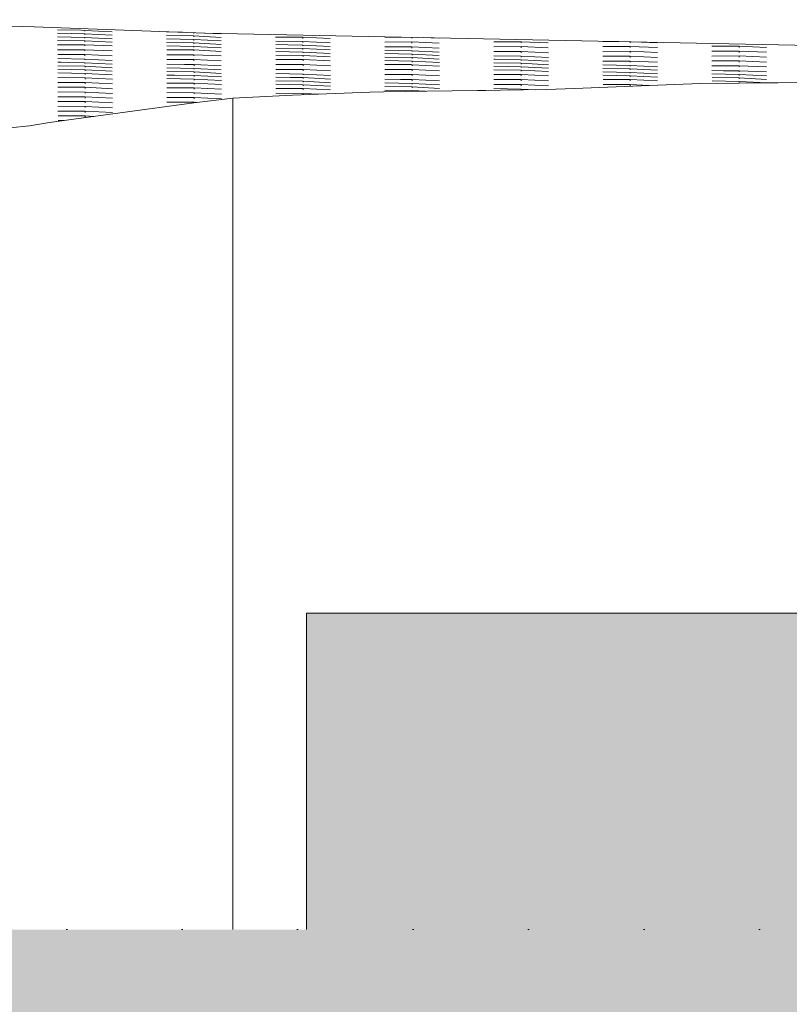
# Model space of a CAD drawing. Header units: millimetres. Extents: x -36476 to 2373, y -53000 to 10500.
# Tile 8 of 68: x -34376 to -32259, y -1205 to 1502. Entities that reach past the tile are written whole.
import ezdxf

# ---------------------------------------------------------------- set-up
doc = ezdxf.new("R2010")
doc.units = ezdxf.units.MM
doc.header["$MEASUREMENT"] = 0
doc.linetypes.add('Points', pattern=[317.499995, 0, -317.499995])
doc.linetypes.add('Wipeout_Contour', pattern=[1000, 0, -1000])
for name, color, linetype in [('Nouveau_0', 7, 'Continuous'), ('Nouveau__Sols - Dalles', 7, 'Continuous'), ('Terrain - original', 7, 'Continuous')]:
    doc.layers.add(name, color=color, linetype=linetype)

# ---------------------------------------------------------------- blocks, each defined once
blk = doc.blocks.new('Élément de coupe_90')
at = {"layer": 'Terrain - original', "linetype": 'Continuous', "lineweight": 13}
h = blk.add_hatch(dxfattribs=at)
h.set_pattern_fill('__TERRE_VÉGÉTALISÉE', style=0, pattern_type=2)
h.set_pattern_definition([(45, (0, 0), (-63.63961, 63.63961), []), (45, (-21.21, 21.21), (-127.2792, 127.2792), []), (45, (-42.43, 42.43), (-127.2792, 127.2792), []), (135, (-63.64, 63.64), (21.213203, 21.213203), [90, -90])])
h.paths.add_polyline_path([(-36475.6, 407.4), (-36475.6, -53000), (2372.7, -53000), (2372.7, -1000), (1114, -1000), (1114, -2000), (-3886, -2000), (-3886, -1000), (-34564.2, -1000), (-34564.2, 321.6), (-35660, 370.8)])
at = {"layer": 'Terrain - original', "color": 251, "linetype": 'Continuous', "lineweight": 13}
for p, q in [((-34336.1, 1481.6), (-34904.2, 1501.7)), ((-33866.4, 1464.9), (-34336.1, 1481.6)), ((-34207, 1472.5), (-34272, 1473.8)), ((-34196.9, 1462.7), (-34271.9, 1464.2)), ((-34197, 1472.3), (-34207, 1472.5)), ((-34197, 1472.3), (-34197, 1471.8)), ((-34197, 1472.3), (-34122, 1468.5)), ((-34197, 1471.8), (-34196.9, 1469.9)), ((-34196.9, 1462.7), (-34196.9, 1460.3)), ((-34196.9, 1462.7), (-34121.9, 1458.9)), ((-33927.8, 1467.1), (-33972, 1468)), ((-33897, 1466), (-33897, 1464.1)), ((-31466.1, 1415.7), (-33866.4, 1464.9)), ((-33866.2, 1464.9), (-33822, 1463)), ((-34196.8, 1453.1), (-34271.8, 1454.6)), ((-34196.8, 1443.5), (-34271.8, 1444.9)), ((-34196.8, 1453.1), (-34196.8, 1450.7)), ((-34196.8, 1453.1), (-34141, 1450.2)), ((-34196.8, 1443.5), (-34196.8, 1441.1)), ((-34196.8, 1443.5), (-34121.8, 1439.6)), ((-34141, 1450.2), (-34121.8, 1449.3)), ((-33896.9, 1456.9), (-33971.9, 1458.4)), ((-33896.9, 1447.3), (-33971.9, 1448.8)), ((-33896.8, 1437.7), (-33971.8, 1439.2)), ((-33896.9, 1456.9), (-33896.9, 1454.5)), ((-33896.9, 1456.9), (-33821.9, 1453.1)), ((-33896.9, 1447.3), (-33896.9, 1444.9)), ((-33896.9, 1447.3), (-33821.9, 1443.5)), ((-33896.8, 1437.7), (-33896.8, 1435.3)), ((-33896.8, 1437.7), (-33821.8, 1433.9)), ((-33597, 1453.4), (-33672, 1453.2)), ((-33596.9, 1441.5), (-33671.9, 1442.9)), ((-33597, 1453.4), (-33596.9, 1450)), ((-33597, 1453.4), (-33522, 1450.1)), ((-33596.9, 1441.5), (-33596.9, 1439.1)), ((-33596.9, 1441.5), (-33521.9, 1437.6)), ((-33328, 1453.9), (-33372, 1453.8)), ((-33296.9, 1440.5), (-33371.9, 1440.3)), ((-33297, 1453.2), (-33297, 1450.6)), ((-33296.9, 1440.5), (-33296.9, 1437.1)), ((-33296.9, 1440.5), (-33221.9, 1437.3)), ((-33266, 1452.6), (-33222, 1450.7)), ((-32997, 1441.1), (-33072, 1440.9)), ((-32997, 1441.1), (-32996.9, 1437.7)), ((-32997, 1441.1), (-32922, 1437.8)), ((-32728.2, 1441.6), (-32772, 1441.5)), ((-32697, 1440.9), (-32697, 1438.3)), ((-32665.8, 1440.3), (-32622, 1438.4)), ((-34196.7, 1432.9), (-34271.7, 1432.9)), ((-34196.7, 1419.2), (-34271.7, 1419.2)), ((-34196.7, 1432.9), (-34196.7, 1429.5)), ((-34196.7, 1432.9), (-34121.7, 1429.4)), ((-34196.7, 1419.2), (-34196.6, 1415.8)), ((-34196.7, 1419.2), (-34121.7, 1415.8)), ((-33896.8, 1428.1), (-33971.7, 1429.5)), ((-33933.1, 1419.2), (-33971.7, 1419.2)), ((-33896.7, 1418.5), (-33933.1, 1419.2)), ((-33896.8, 1428.1), (-33896.7, 1425.7)), ((-33896.8, 1428.1), (-33821.7, 1424.2)), ((-33896.7, 1418.5), (-33896.7, 1416.8)), ((-33896.7, 1418.5), (-33821.7, 1414.6)), ((-33896.7, 1416.8), (-33896.7, 1415.7)), ((-33638, 1432.7), (-33671.8, 1433.4)), ((-33596.8, 1422.3), (-33671.8, 1423.7)), ((-33596.7, 1412.7), (-33671.7, 1414.1)), ((-33596.8, 1431.9), (-33638, 1432.7)), ((-33596.8, 1431.9), (-33596.8, 1429.8)), ((-33596.8, 1431.9), (-33521.8, 1428)), ((-33596.8, 1429.8), (-33596.8, 1429.5)), ((-33596.8, 1422.3), (-33596.8, 1419.9)), ((-33596.8, 1422.3), (-33521.8, 1418.4)), ((-33596.7, 1412.7), (-33596.7, 1410.3)), ((-33596.7, 1412.7), (-33540.2, 1409.8)), ((-33540.2, 1409.8), (-33521.7, 1408.8)), ((-33343, 1427), (-33371.9, 1427.5)), ((-33296.8, 1416.5), (-33371.8, 1417.9)), ((-33296.8, 1406.9), (-33371.7, 1408.3)), ((-33296.9, 1427), (-33343, 1427)), ((-33296.9, 1427), (-33296.9, 1423.7)), ((-33296.9, 1427), (-33221.9, 1423.8)), ((-33296.8, 1416.5), (-33296.8, 1414.1)), ((-33296.8, 1416.5), (-33221.8, 1412.6)), ((-32996.9, 1427.6), (-33071.9, 1427.5)), ((-32996.8, 1414.2), (-33071.8, 1414)), ((-32996.9, 1427.6), (-32996.9, 1424.2)), ((-32996.9, 1427.6), (-32921.9, 1424.4)), ((-32996.8, 1414.2), (-32996.8, 1410.8)), ((-32996.8, 1414.2), (-32921.8, 1410.9)), ((-32696.9, 1428.2), (-32771.9, 1428)), ((-32696.9, 1414.7), (-32771.9, 1414.6)), ((-32696.9, 1428.2), (-32696.9, 1424.8)), ((-32696.9, 1428.2), (-32621.9, 1425)), ((-32696.9, 1414.7), (-32696.9, 1411.4)), ((-32696.9, 1414.7), (-32621.9, 1411.5)), ((-32397, 1428.7), (-32472, 1428.6)), ((-32396.9, 1415.3), (-32471.9, 1415.2)), ((-32397, 1428.7), (-32396.9, 1425.4)), ((-32397, 1428.7), (-32322, 1425.5)), ((-32396.9, 1415.3), (-32396.9, 1411.9)), ((-32396.9, 1415.3), (-32321.9, 1412.1)), ((-34196.6, 1405.6), (-34271.6, 1405.6)), ((-34196.5, 1393.4), (-34271.5, 1394.8)), ((-34262.3, 1384.8), (-34271.5, 1385)), ((-34196.5, 1383.5), (-34262.3, 1384.8)), ((-34196.6, 1405.6), (-34196.6, 1402.1)), ((-34196.6, 1405.6), (-34121.6, 1402.1)), ((-34196.5, 1393.4), (-34196.5, 1390.9)), ((-34196.5, 1393.4), (-34121.5, 1389.4)), ((-34196.5, 1383.5), (-34196.5, 1381.1)), ((-34196.5, 1383.5), (-34121.5, 1379.6)), ((-33896.6, 1405.5), (-33971.6, 1405.5)), ((-33896.6, 1391.8), (-33971.6, 1391.8)), ((-33896.6, 1405.5), (-33896.6, 1402.1)), ((-33896.6, 1405.5), (-33821.6, 1402.1)), ((-33896.6, 1391.8), (-33896.6, 1388.4)), ((-33896.6, 1391.8), (-33821.6, 1388.4)), ((-33596.7, 1403.1), (-33671.7, 1404.5)), ((-33596.6, 1391.8), (-33671.6, 1391.8)), ((-33596.7, 1403.1), (-33596.6, 1400.6)), ((-33596.7, 1403.1), (-33521.7, 1399.2)), ((-33596.6, 1391.8), (-33596.6, 1388.4)), ((-33596.6, 1391.8), (-33521.6, 1388.3)), ((-33296.7, 1397.3), (-33371.7, 1398.7)), ((-33296.6, 1387.7), (-33371.6, 1389.1)), ((-33296.8, 1406.9), (-33296.7, 1404.5)), ((-33296.8, 1406.9), (-33221.7, 1403)), ((-33296.7, 1397.3), (-33296.7, 1394.9)), ((-33296.7, 1397.3), (-33221.7, 1393.4)), ((-33296.6, 1387.7), (-33296.6, 1385.2)), ((-33296.6, 1387.7), (-33221.6, 1383.8)), ((-32996.8, 1401), (-33071.8, 1402.5)), ((-33069, 1392.9), (-33071.7, 1392.9)), ((-32996.7, 1381.9), (-33071.7, 1383.3)), ((-32996.7, 1391.5), (-33069, 1392.9)), ((-32996.8, 1401), (-32996.8, 1398.6)), ((-32996.8, 1401), (-32959, 1399.1)), ((-32996.7, 1391.5), (-32996.7, 1389.1)), ((-32996.7, 1391.5), (-32921.7, 1387.6)), ((-32996.7, 1381.9), (-32996.6, 1379.5)), ((-32996.7, 1381.9), (-32921.7, 1378)), ((-32959, 1399.1), (-32921.8, 1397.5)), ((-32696.8, 1401.3), (-32771.8, 1401.2)), ((-32696.8, 1387.9), (-32771.7, 1387.7)), ((-32696.8, 1401.3), (-32696.8, 1397.9)), ((-32696.8, 1401.3), (-32621.8, 1398.1)), ((-32696.8, 1387.9), (-32696.7, 1384.5)), ((-32696.8, 1387.9), (-32621.7, 1384.6)), ((-32396.8, 1401.9), (-32471.8, 1401.7)), ((-32396.8, 1388.4), (-32471.8, 1388.3)), ((-32396.8, 1401.9), (-32396.8, 1398.5)), ((-32396.8, 1401.9), (-32321.8, 1398.6)), ((-32396.8, 1388.4), (-32396.8, 1385.1)), ((-32396.8, 1388.4), (-32321.8, 1385.2)), ((-34196.4, 1373.7), (-34271.4, 1375.1)), ((-34196.4, 1363.8), (-34271.3, 1365.2)), ((-34196.3, 1353.9), (-34271.3, 1355.3)), ((-34196.4, 1373.7), (-34196.4, 1371.2)), ((-34196.4, 1373.7), (-34121.4, 1369.7)), ((-34196.4, 1363.8), (-34196.3, 1361.3)), ((-34196.4, 1363.8), (-34121.3, 1359.9)), ((-34196.3, 1353.9), (-34196.3, 1351.4)), ((-34196.3, 1353.9), (-34121.3, 1350)), ((-33922.7, 1378.2), (-33971.5, 1379.1)), ((-33896.4, 1367.8), (-33971.4, 1369.3)), ((-33896.4, 1358), (-33971.4, 1359.4)), ((-33896.5, 1378.2), (-33922.7, 1378.2)), ((-33896.5, 1378.2), (-33896.5, 1376.4)), ((-33896.5, 1378.2), (-33821.5, 1374.7)), ((-33896.5, 1376.4), (-33896.5, 1375.2)), ((-33896.4, 1367.8), (-33896.4, 1365.4)), ((-33896.4, 1367.8), (-33821.4, 1363.9)), ((-33896.4, 1358), (-33896.4, 1355.5)), ((-33896.4, 1358), (-33821.4, 1354.1)), ((-33596.5, 1378.1), (-33671.5, 1378.1)), ((-33596.5, 1364.5), (-33671.5, 1364.5)), ((-33596.4, 1352.1), (-33671.4, 1353.6)), ((-33596.5, 1378.1), (-33596.5, 1374.7)), ((-33596.5, 1378.1), (-33521.5, 1374.7)), ((-33596.5, 1364.5), (-33596.5, 1361)), ((-33596.5, 1364.5), (-33521.5, 1361)), ((-33297.9, 1378.1), (-33371.6, 1378.1)), ((-33296.5, 1364.4), (-33371.5, 1364.4)), ((-33296.6, 1378), (-33297.9, 1378.1)), ((-33296.6, 1378), (-33296.6, 1378)), ((-33296.6, 1378), (-33221.6, 1374.2)), ((-33296.6, 1378), (-33296.6, 1374.6)), ((-33296.5, 1364.4), (-33296.5, 1361)), ((-33296.5, 1364.4), (-33221.5, 1361)), ((-32996.6, 1372.3), (-33071.6, 1373.7)), ((-32996.5, 1362.6), (-33071.5, 1364.1)), ((-32996.6, 1372.3), (-32996.6, 1369.8)), ((-32996.6, 1372.3), (-32939.5, 1369.3)), ((-32996.5, 1362.6), (-32996.5, 1360.2)), ((-32996.5, 1362.6), (-32921.5, 1358.8)), ((-32939.5, 1369.3), (-32921.6, 1368.4)), ((-32696.7, 1376), (-32771.7, 1377.5)), ((-32696.6, 1366.4), (-32771.6, 1367.9)), ((-32696.6, 1356.8), (-32771.6, 1358.3)), ((-32696.7, 1376), (-32696.7, 1373.6)), ((-32696.7, 1376), (-32621.7, 1372.2)), ((-32696.6, 1366.4), (-32696.6, 1364)), ((-32696.6, 1366.4), (-32677.6, 1365.5)), ((-32696.6, 1356.8), (-32696.6, 1354.4)), ((-32696.6, 1356.8), (-32621.6, 1353)), ((-32677.6, 1365.5), (-32621.6, 1362.6)), ((-32396.7, 1375), (-32471.7, 1374.8)), ((-32439.9, 1361.5), (-32471.7, 1362.1)), ((-32396.7, 1361.5), (-32439.9, 1361.5)), ((-32396.7, 1375), (-32396.7, 1371.6)), ((-32396.7, 1375), (-32321.7, 1371.8)), ((-32396.7, 1361.5), (-32396.6, 1358.3)), ((-32396.7, 1361.5), (-32321.7, 1358.3)), ((-32396.6, 1358.3), (-32396.6, 1358.2)), ((-34196.2, 1341.9), (-34271.2, 1342.3)), ((-34196.2, 1328.8), (-34271.2, 1329.2)), ((-34196.2, 1341.9), (-34196.2, 1338.6)), ((-34196.2, 1341.9), (-34121.2, 1338.2)), ((-34196.2, 1328.8), (-34196.2, 1325.5)), ((-34196.2, 1328.8), (-34121.2, 1325.1)), ((-33950.3, 1349.2), (-33971.3, 1349.6)), ((-33896.3, 1338.2), (-33971.3, 1339.7)), ((-33896.2, 1327.1), (-33971.2, 1327.5)), ((-33896.3, 1348.1), (-33950.3, 1349.2)), ((-33896.3, 1348.1), (-33896.3, 1345.7)), ((-33896.3, 1348.1), (-33821.3, 1344.2)), ((-33896.3, 1345.7), (-33896.3, 1345.7)), ((-33896.3, 1338.2), (-33896.2, 1335.8)), ((-33896.3, 1338.2), (-33821.3, 1334.3)), ((-33896.2, 1327.1), (-33896.2, 1323.8)), ((-33896.2, 1327.1), (-33821.2, 1323.4)), ((-33631.6, 1343), (-33671.3, 1343.8)), ((-33596.3, 1332.4), (-33671.3, 1333.9)), ((-33596.4, 1342.3), (-33631.6, 1343)), ((-33596.4, 1352.1), (-33596.4, 1349.7)), ((-33596.4, 1352.1), (-33521.4, 1348.2)), ((-33596.4, 1342.3), (-33596.3, 1340.6)), ((-33596.4, 1342.3), (-33521.3, 1338.4)), ((-33596.3, 1340.6), (-33596.3, 1339.8)), ((-33596.3, 1332.4), (-33596.3, 1330)), ((-33596.3, 1332.4), (-33521.3, 1328.5)), ((-33296.4, 1350.7), (-33371.4, 1350.7)), ((-33328.9, 1337.1), (-33371.4, 1337.9)), ((-33296.3, 1326.6), (-33371.3, 1328.1)), ((-33296.4, 1337.1), (-33328.9, 1337.1)), ((-33296.4, 1350.7), (-33296.4, 1347.3)), ((-33296.4, 1350.7), (-33221.4, 1347.3)), ((-33296.4, 1337.1), (-33296.4, 1334.8)), ((-33296.4, 1337.1), (-33221.4, 1333.6)), ((-33296.4, 1334.8), (-33296.4, 1334)), ((-33296.3, 1326.6), (-33296.3, 1324.1)), ((-33296.3, 1326.6), (-33221.3, 1322.7)), ((-32996.5, 1350.7), (-33071.5, 1350.7)), ((-32996.4, 1337), (-33071.4, 1337)), ((-32996.5, 1350.7), (-32996.5, 1347.3)), ((-32996.5, 1350.7), (-32921.5, 1347.2)), ((-32996.4, 1337), (-32996.4, 1333.6)), ((-32996.4, 1337), (-32921.4, 1333.6)), ((-32696.5, 1347.2), (-32771.5, 1348.7)), ((-32696.4, 1337), (-32771.4, 1337)), ((-32696.5, 1347.2), (-32696.5, 1344.8)), ((-32696.5, 1347.2), (-32621.5, 1343.4)), ((-32696.4, 1337), (-32696.4, 1333.5)), ((-32696.4, 1337), (-32621.4, 1333.5)), ((-32396.6, 1351), (-32471.6, 1352.5)), ((-32396.5, 1341.4), (-32471.5, 1342.9)), ((-32396.5, 1331.8), (-32471.5, 1333.3)), ((-32396.6, 1351), (-32396.6, 1348.6)), ((-32396.6, 1351), (-32321.6, 1347.2)), ((-32396.5, 1341.4), (-32396.5, 1339)), ((-32396.5, 1341.4), (-32321.5, 1337.6)), ((-32396.5, 1331.8), (-32396.5, 1329.4)), ((-32396.5, 1331.8), (-32338.8, 1328.9)), ((-32338.8, 1328.9), (-32321.5, 1328)), ((-32324.5, 1327.9), (-32290.1, 1328.2)), ((-34196.1, 1315.7), (-34271.1, 1316.1)), ((-34196.1, 1302.6), (-34271, 1303)), ((-34196.1, 1315.7), (-34196.1, 1312.4)), ((-34196.1, 1315.7), (-34121.1, 1312)), ((-34196.1, 1302.6), (-34196, 1299.3)), ((-34196.1, 1302.6), (-34121, 1298.9)), ((-33896.1, 1314), (-33971.1, 1314.4)), ((-33896.1, 1300.9), (-33971.1, 1301.3)), ((-33896.1, 1314), (-33896.1, 1310.7)), ((-33896.1, 1314), (-33821.1, 1310.3)), ((-33896.1, 1300.9), (-33896.1, 1297.6)), ((-33896.1, 1300.9), (-33821.1, 1297.2)), ((-33596.2, 1322.6), (-33671.2, 1324)), ((-33596.2, 1312.3), (-33671.2, 1312.7)), ((-33596.1, 1299.2), (-33671.1, 1299.6)), ((-33596.2, 1322.6), (-33596.2, 1320.1)), ((-33596.2, 1322.6), (-33521.2, 1318.6)), ((-33596.2, 1312.3), (-33596.2, 1309)), ((-33596.2, 1312.3), (-33521.2, 1308.6)), ((-33296.3, 1316.8), (-33371.3, 1318.2)), ((-33296.2, 1306.9), (-33371.2, 1308.3)), ((-33296.3, 1316.8), (-33296.2, 1314.3)), ((-33296.3, 1316.8), (-33221.3, 1312.8)), ((-33296.2, 1306.9), (-33296.2, 1304.5)), ((-33296.2, 1306.9), (-33259.8, 1305)), ((-33117.1, 1307), (-33093.4, 1307.3)), ((-32996.4, 1323.4), (-33071.3, 1323.4)), ((-32996.3, 1310.9), (-33071.3, 1312.4)), ((-32996.4, 1323.4), (-32996.3, 1319.9)), ((-32996.4, 1323.4), (-32921.3, 1319.9)), ((-32996.3, 1310.9), (-32996.3, 1308.5)), ((-32996.3, 1310.9), (-32958, 1308.9)), ((-32696.4, 1323.3), (-32771.4, 1323.3)), ((-32696.4, 1323.3), (-32696.4, 1319.9)), ((-32696.4, 1323.3), (-32645, 1320.9)), ((-34196, 1289.5), (-34271, 1289.9)), ((-34195.9, 1276.4), (-34270.9, 1276.8)), ((-34196, 1289.5), (-34196, 1286.2)), ((-34196, 1289.5), (-34121, 1285.8)), ((-34195.9, 1276.4), (-34195.9, 1273.1)), ((-34195.9, 1276.4), (-34120.9, 1272.7)), ((-33896, 1287.8), (-33971, 1288.2)), ((-33896, 1274.7), (-33971, 1275.1)), ((-33896, 1287.8), (-33896, 1284.5)), ((-33896, 1287.8), (-33821, 1284.1)), ((-33896, 1274.7), (-33896, 1273)), ((-33896, 1274.7), (-33886.7, 1274.2)), ((-33596.1, 1299.2), (-33596.1, 1295.9)), ((-33596.1, 1299.2), (-33550.3, 1296.9)), ((-34195.9, 1263.2), (-34270.9, 1263.7)), ((-34195.8, 1250.1), (-34270.8, 1250.6)), ((-34195.9, 1263.2), (-34195.9, 1260)), ((-34195.9, 1263.2), (-34120.9, 1259.5)), ((-34195.8, 1250.1), (-34195.8, 1246.9)), ((-34195.8, 1250.1), (-34120.8, 1246.4)), ((-34195.7, 1237), (-34270.7, 1237.5)), ((-34254.3, 1224.3), (-34270.7, 1224.4)), ((-34195.7, 1237), (-34195.7, 1233.8)), ((-34195.7, 1237), (-34172, 1235.9))]:
    blk.add_line(p, q, dxfattribs=at)
blk = doc.blocks.new('Élément de coupe_91')
at = {"layer": 'Nouveau__Sols - Dalles', "linetype": 'Continuous', "lineweight": 13}
for points in [[(-33587.5, -130), (-33587.5, -1000), (-33578.1, -1000), (-33578.1, -130)], [(-33578.1, -130), (-33578.1, -1000), (-33558.6, -1000), (-33558.6, -130)], [(-33558.6, -130), (-33558.6, -1000), (-33529.1, -1000), (-33529.1, -130)], [(-33529.1, -130), (-33529.1, -1000), (-33489.6, -1000), (-33489.6, -130)], [(-33489.6, -130), (-33489.6, -1000), (-33440, -1000), (-33440, -130)], [(-33440, -130), (-33440, -1000), (-33380.4, -1000), (-33380.4, -130)], [(-33310.8, -130), (-33380.4, -130), (-33380.4, -1000), (-33310.8, -1000)], [(-33310.8, -130), (-33310.8, -1000), (-33231.3, -1000), (-33231.3, -130)], [(-33231.3, -1000), (-33141.7, -1000), (-33141.7, -130), (-33231.3, -130)], [(-33042.2, -130), (-33141.7, -130), (-33141.7, -1000), (-33042.2, -1000)], [(-33042.2, -1000), (-32932.7, -1000), (-32932.7, -130), (-33042.2, -130)], [(-32932.7, -1000), (-32813.2, -1000), (-32813.2, -130), (-32932.7, -130)], [(-32813.2, -1000), (-32683.8, -1000), (-32683.8, -130), (-32813.2, -130)], [(-32683.8, -130), (-32683.8, -1000), (-32544.5, -1000), (-32544.5, -130)], [(-32544.5, -130), (-32544.5, -1000), (-32395.2, -1000), (-32395.2, -130)], [(-32395.2, -130), (-32395.2, -1000), (-32236.1, -1000), (-32236.1, -130)], [(-32236.1, -130), (-32236.1, -1000), (-32067.1, -1000), (-32067.1, -130)], [(-32067.1, -130), (-32067.1, -1000), (-32031.8, -1000), (-32031.8, -130)]]:
    blk.add_hatch(color=7, dxfattribs=at).paths.add_polyline_path(points)
at = {"layer": 'Nouveau__Sols - Dalles', "color": 7, "linetype": 'Continuous', "lineweight": 13}
for p, q in [((-33587.5, -130), (-33578.1, -130)), ((-33587.5, -1000), (-33587.5, -130)), ((-33578.1, -130), (-33558.6, -130)), ((-33558.6, -130), (-33529.1, -130)), ((-33529.1, -130), (-33489.6, -130)), ((-33489.6, -130), (-33440, -130)), ((-33440, -130), (-33380.4, -130)), ((-33380.4, -130), (-33310.8, -130)), ((-33310.8, -130), (-33231.3, -130)), ((-33231.3, -130), (-33141.7, -130)), ((-33141.7, -130), (-33042.2, -130)), ((-33042.2, -130), (-32932.7, -130)), ((-32932.7, -130), (-32813.2, -130)), ((-32813.2, -130), (-32683.8, -130)), ((-32683.8, -130), (-32544.5, -130)), ((-32544.5, -130), (-32395.2, -130)), ((-32395.2, -130), (-32236.1, -130)), ((-32236.1, -130), (-32067.1, -130)), ((-30016.6, -1000), (-30016.6, -130))]:
    blk.add_line(p, q, dxfattribs=at)
at = {"color": 254, "linetype": 'Wipeout_Contour', "lineweight": 0, "ltscale": 124160.489833}
blk.add_wipeout([(-30032.1, -1000), (-30032.1, -130), (-32031.8, -130), (-32031.8, -1000)], dxfattribs=at).dxf.layer = 'Nouveau__Sols - Dalles'
at = {"layer": 'Nouveau__Sols - Dalles', "linetype": 'Continuous', "lineweight": 13}
blk.add_hatch(color=7, dxfattribs=at).paths.add_polyline_path([(-30030.4, -130), (-30030.4, -1000), (-30016.6, -1000), (-30016.6, -130)])
at = {"layer": 'Nouveau__Sols - Dalles', "color": 7, "linetype": 'Continuous', "lineweight": 13}
for p, q in [((-32067.1, -130), (-32031.8, -130)), ((-30032.1, -130), (-30016.6, -130))]:
    blk.add_line(p, q, dxfattribs=at)
at = {"layer": 'Nouveau__Sols - Dalles', "color": 7, "linetype": 'Continuous', "lineweight": 40}
for p, q in [((-32031.8, -130), (-32031.8, -1000)), ((-30032.1, -130), (-32031.8, -130)), ((-30032.1, -130), (-30032.1, -1000))]:
    blk.add_line(p, q, dxfattribs=at)
blk = doc.blocks.new('Élément de coupe_154')
at = {"layer": 'Nouveau_0', "color": 255, "linetype": 'Continuous', "lineweight": 0}
for p, q in [((-32574.3, 1323.8), (-32502.1, 1326.5)), ((-32502.1, 1326.5), (-32290.1, 1328.2)), ((-32290.1, 1328.2), (-32155.4, 1328.9)), ((-33625.2, 1293.8), (-33413.3, 1302.7)), ((-33413.3, 1302.7), (-33375.6, 1303.3)), ((-33375.6, 1303.3), (-33256.2, 1305)), ((-33256.2, 1305), (-33117.1, 1307)), ((-33117.1, 1307), (-32927.2, 1309.3)), ((-32927.2, 1309.3), (-32850, 1312.6)), ((-32850, 1312.6), (-32574.3, 1323.8)), ((-34100, 1246), (-33896.6, 1273)), ((-33896.6, 1273), (-33789.9, 1286.3)), ((-33789.9, 1286.3), (-33625.2, 1293.8)), ((-33789.9, -1000), (-33789.9, 1286.3)), ((-34293.8, 1218.7), (-34100, 1246)), ((-34349.4, 1210.3), (-34293.8, 1218.7)), ((-34402.8, 1204.8), (-34349.4, 1210.3))]:
    blk.add_line(p, q, dxfattribs=at)
at = {"layer": 'Nouveau_0', "color": 255, "linetype": 'Points', "lineweight": 0, "flags": 128}
blk.add_lwpolyline([(-34564.2, -1000), (-32031.8, -1000), (-30032.1, -1000), (-27335.6, -1000), (-27135.6, -1000), (-11079.6, -1000), (-10879.6, -1000), (-3886, -1000)], dxfattribs=at)

msp = doc.modelspace()

# ---------------------------------------------------------------- block references
at = {"layer": 'Terrain - original', "lineweight": 0}
msp.add_blockref('Élément de coupe_90', (0, 0), dxfattribs=at)

# ---------------------------------------------------------------- next in the draw order: block references
at = {"layer": 'Nouveau__Sols - Dalles', "lineweight": 0}
msp.add_blockref('Élément de coupe_91', (0, 0), dxfattribs=at)

# ---------------------------------------------------------------- next in the draw order: block references
at = {"layer": 'Nouveau_0', "lineweight": 0}
msp.add_blockref('Élément de coupe_154', (0, 0), dxfattribs=at)

doc.saveas('drawing.dxf')
